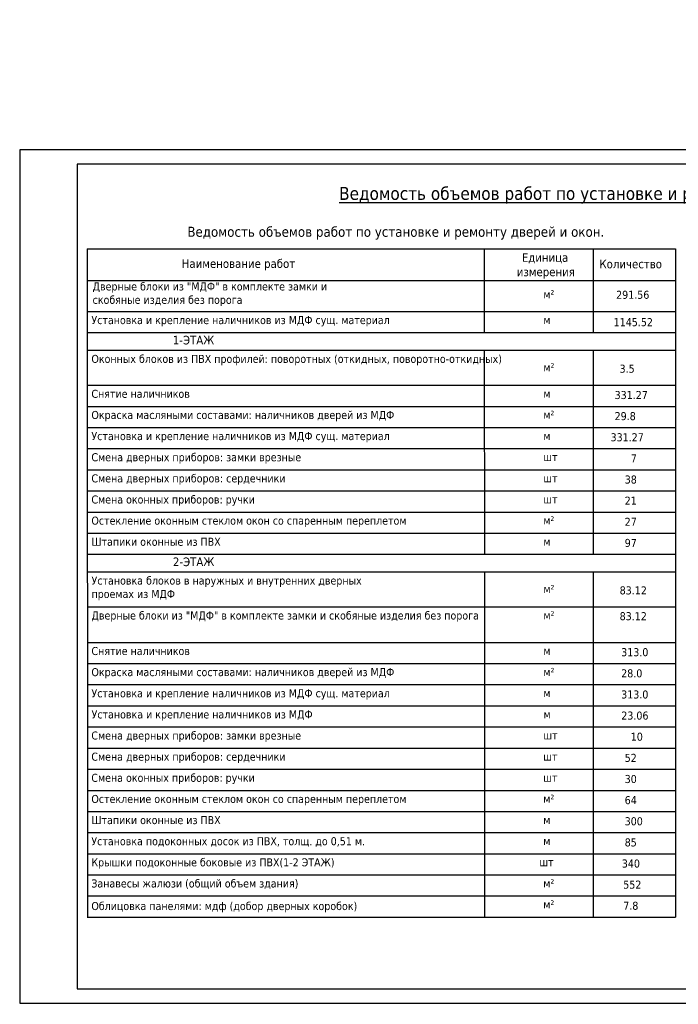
# Model space of a CAD drawing. Header units: millimetres. Extents: x 1112040 to 6903494, y -332921 to -150905.
# Tile 143 of 153: x 2109042 to 2131956, y -241982 to -207706. Entities that reach past the tile are written whole.
import ezdxf

# ---------------------------------------------------------------- set-up
doc = ezdxf.new("R2010")
doc.units = ezdxf.units.MM
doc.styles.get("Standard").update_dxf_attribs({"font": 'isocpeui.ttf'})
doc.styles.add('style1', font='isocpeui.ttf', dxfattribs={"height": 80})
doc.styles.add('Tahoma', font='tahoma.ttf')
doc.styles.add('ГОСТ 300', font='isocpeui.ttf', dxfattribs={"height": 250})

# ---------------------------------------------------------------- blocks, each defined once
blk = doc.blocks.new('yhtnt')
at = {"ltscale": 100, "insert": (1805413, 98288), "char_height": 250, "width": 11326.72, "attachment_point": 1, "line_spacing_factor": 0.862598, "style": 'ГОСТ 300'}
blk.add_mtext("\\pi1966.0095;Toshkent viloyati, Qibray tumani, Ma'rifat MFY, \\P\\pi1357.77087;Qoramurt ko'chasida 50 o'rinli “Xospis” binosini qurish \\P\\pi2970.74435;(qo'shimcha ishlar va o'zgarishlar) ", dxfattribs=at)
at = {"ltscale": 100, "insert": (1811694, 95395), "char_height": 250, "width": 6095.63, "attachment_point": 1, "style": 'ГОСТ 300'}
blk.add_mtext('\\pi2772.81725;{\\fISOCPEUR|b0|i0|c204|p34;ООО \\P\\pi1972.81725;"MAX ACTIVE" \\P\\pi2185.31725;г. Ташкент}', dxfattribs=at)

msp = doc.modelspace()

# ---------------------------------------------------------------- linework, layer by layer
for p, q in [((2111391.4, -215686.2), (2131859.3, -215686.2)), ((2125204, -215686.2), (2125204, -216781.5)), ((2128990.9, -215686.2), (2128993.4, -218598.2)), ((2131859.3, -215686.2), (2131862.7, -238945.8)), ((2111391.4, -216781.2), (2131859.3, -216781.2)), ((2111391.4, -216781.5), (2131859.3, -216781.5)), ((2125204, -216781.5), (2125205.8, -218598.2)), ((2111395.1, -217862.5), (2131862.9, -217862.5)), ((2111396.1, -218598.2), (2131863.9, -218598.2)), ((2111396.1, -219214), (2131863.9, -219214)), ((2125206.4, -219214), (2125212.8, -226315.6)), ((2128993.8, -219214), (2128997.9, -226315.6)), ((2111395.1, -220429.7), (2131862.9, -220429.7)), ((2111395.1, -221165.5), (2131862.9, -221165.5)), ((2111395.6, -221901.2), (2131863.9, -221901.2)), ((2111395.6, -222636.9), (2131864, -222636.9)), ((2111395.6, -223372.7), (2131864.5, -223372.7)), ((2111395.6, -224108.4), (2131864.5, -224108.4)), ((2111395.6, -224844.2), (2131864.5, -224844.2)), ((2111395.6, -225579.9), (2131864.5, -225579.9)), ((2111395.6, -226315.6), (2131864.1, -226315.6)), ((2111399.5, -226931.4), (2131867.3, -226931.4)), ((2125209.9, -226931.4), (2125211.9, -238945.8)), ((2125213.5, -226931.4), (2125215.5, -238945.8)), ((2128997.2, -226931.4), (2128996.1, -238945.8)), ((2128998.3, -226931.4), (2128997.2, -238945.8)), ((2111398.5, -228147.1), (2131866.3, -228147.1)), ((2111396.6, -229382.9), (2131864.9, -229382.9)), ((2111397.3, -230118.6), (2131865.7, -230118.6)), ((2111397.3, -230854.3), (2131865.6, -230854.3)), ((2111397.3, -231590.1), (2131865.7, -231590.1)), ((2111401, -232325.8), (2131869.4, -232325.8)), ((2111394.1, -233061.6), (2131863.1, -233061.6)), ((2111394.1, -233797.3), (2131863.1, -233797.3)), ((2111394.1, -234533), (2131863.1, -234533)), ((2111394.1, -235268.8), (2131863.1, -235268.8)), ((2111394.1, -236004.5), (2131862.7, -236004.5)), ((2111394.1, -236740.3), (2131862.8, -236740.3)), ((2111394.1, -237475.4), (2131862.8, -237475.4)), ((2111394.1, -238210.6), (2131862.6, -238210.6)), ((2111394.1, -238945.8), (2131862.7, -238945.8))]:
    msp.add_line(p, q)
at = {"ltscale": 10000}
msp.add_line((2111391.4, -215686.2), (2111400.5, -238945.8), dxfattribs=at)
at = {"linetype": 'Continuous', "lineweight": 25, "ltscale": 100}
for points in [[(2109042.1, -241937.9), (2151042.1, -241937.9), (2151042.1, -212237.9), (2109042.1, -212237.9), (2109042.1, -241937.9)], [(2111042.1, -241437.9), (2150542.1, -241437.9), (2150542.1, -212737.9), (2111042.1, -212737.9), (2111042.1, -241437.9)]]:
    msp.add_lwpolyline(points, dxfattribs=at)

# ---------------------------------------------------------------- block references
for p in [(-61777.3, -335255.6), (1782.6, -335255.6), (62589.2, -335255.6), (105926.2, -335255.6), (187900.1, -335255.6), (248916.4, -335255.6), (290916.4, -335255.6), (-341377.3, -335455.6), (-222477.3, -335455.6), (-103577.3, -335455.6)]:
    msp.add_blockref('yhtnt', p)

# ---------------------------------------------------------------- texts
at = {"style": 'Tahoma'}
for s, height, p in [('Количество  ', 300, (2129211.4, -216360.9)), ('291.56', 280, (2129792.5, -217422.6)), ('1145.52 ', 280, (2129706.5, -218374.7)), ('1-ЭТАЖ', 300, (2114369.1, -219009.9)), ('3.5', 280, (2129912.6, -219995.2)), ('331.27', 280, (2129740.2, -220910.7)), ('29.8', 280, (2129740.2, -221646.4)), ('331.27', 280, (2129599.4, -222382.2)), ('7', 280, (2130303.6, -223117.9)), ('38', 280, (2130092.3, -223853.7)), ('21', 280, (2130092.3, -224589.4)), ('27', 280, (2130092.3, -225325.2)), ('97', 280, (2130092.3, -226060.9)), ('2-ЭТАЖ', 300, (2114372.5, -226727.3)), ('83.12', 280, (2129916, -227712.6)), ('83.12', 280, (2129915.6, -228610.9)), ('313.0', 280, (2129968.6, -229863.9)), ('28.0', 280, (2129968.2, -230599.6)), ('313.0', 280, (2129968.6, -231335.3)), ('23.06', 280, (2129972.4, -232071.1)), ('10', 280, (2130302.1, -232806.8)), ('52', 280, (2130090.9, -233542.6)), ('30', 280, (2130090.9, -234278.3)), ('64', 280, (2130090.9, -235014)), ('300', 280, (2130090.9, -235749.8)), ('85', 280, (2130090.8, -236485.5)), ('340', 280, (2129991, -237220.7)), ('552', 280, (2130040.9, -237955.8)), ('7.8', 280, (2130040.9, -238691))]:
    msp.add_text(s, height=height, dxfattribs=at).set_placement(p)
for s, insert, char_height, width, attachment_point, style in [('\\pi468.14353;Плинтус из\\P\\pi900.75602; ПВХ \\P\\pi1179.33896; ', (2029173.7, -208255.8), 220, 2453.238, 4, 'Tahoma'), ('\\pi468.14353;Плинтус из\\P\\pi900.75602; ПВХ \\P\\pi1179.33896; ', (2056614.4, -209601.7), 220, 2453.238, 4, 'Tahoma'), ('\\pi693.61028;Монтаж \\P\\pi587.23016;стальных \\P\\pi322.46186;плинтусов из \\P\\pi719.83594;гнутого \\P\\pi631.62909;профиля', (2029085.6, -213070.1), 220, 2453.238, 4, 'Tahoma'), ('{\\LВедомость объемов работ по установке и ремонту дверей и окон. }', (2120156.1, -213528.5), 450, 25149.664, 1, 'Tahoma'), ('\\pi468.14353;Плинтус из\\P\\pi617.00182;пластика \\P\\pi1179.33896; ', (2029173.7, -218173.3), 220, 2453.238, 4, 'Tahoma'), ('\\pi693.61028;Монтаж \\P\\pi587.23016;стальных \\P\\pi322.46186;плинтусов из \\P\\pi719.83594;гнутого \\P\\pi631.62909;профиля', (2056526.3, -219014.6), 220, 2453.238, 4, 'Tahoma'), ('\\pi320.06418;Плинтус из \\P\\pi33.85944;керамическая \\P\\pi519.51424;плитка', (2029347.1, -222732.8), 220, 1959.808, 4, 'Tahoma'), ('\\pi257.142;{\\T0.95;Шнур сварочный для горячей спайки швов релина    }', (2075960.9, -225058.2), 267.857, 13104.645, 4, 'Tahoma'), ('\\pi-560,l560,t560;{\\T0.95;1.^IКерамогранитная плитка} {\\fTahoma|b0|i0|c162|p34;(}нескользящие{\\fTahoma|b0|i0|c162|p34;) - }600x600x{\\fTahoma|b0|i0|c162|p34;15}мм{\\fTahoma|b0|i0|c162|p34;.} \\P2.^IСтяжка из цементно{\\fTahoma|b0|i0|c162|p34;-}песчаной смеси {\\fTahoma|b0|i0|c162|p34;(}ЦПС{\\fTahoma|b0|i0|c162|p34;)} М{\\fTahoma|b0|i0|c162|p34;200 c }армированием из композитной арматуры {\\fTahoma|b0|i0|c162|p34;Ø4 }АБК ячейкой {\\fTahoma|b0|i0|c162|p34;150}х{\\fTahoma|b0|i0|c162|p34;150}мм{\\fTahoma|b0|i0|c162|p34;-}2{\\fTahoma|b0|i0|c162|p34;0 }мм{\\fTahoma|b0|i0|c162|p34;.} \\P3.^IЖидкость гидроизоляция \\P4.^IСтяжка из цементно -песчаной смеси (ЦПС) М150-50 мм. \\P5.^IЖ / б плита перекрытия, толщ. 220мм', (2075595.6, -225691.7), 250, 14259.968, 1, 'Tahoma'), ('\\pi-560,l560,t560;{\\T0.95;1.^IКерамогранитная плитка} {\\fTahoma|b0|i0|c162|p34;(}нескользящие{\\fTahoma|b0|i0|c162|p34;) - }600x600x{\\fTahoma|b0|i0|c162|p34;15}мм{\\fTahoma|b0|i0|c162|p34;.} \\P2.^IСтяжка из цементно{\\fTahoma|b0|i0|c162|p34;-}песчаной смеси {\\fTahoma|b0|i0|c162|p34;(}ЦПС{\\fTahoma|b0|i0|c162|p34;)} М{\\fTahoma|b0|i0|c162|p34;200 c }армированием из композитной арматуры {\\fTahoma|b0|i0|c162|p34;Ø4 }АБК ячейкой {\\fTahoma|b0|i0|c162|p34;150}х{\\fTahoma|b0|i0|c162|p34;150}мм{\\fTahoma|b0|i0|c162|p34;-}2{\\fTahoma|b0|i0|c162|p34;0 }мм{\\fTahoma|b0|i0|c162|p34;.} \\P3.^IОбмазочный гидроизоляция\\P4.^IСтяжка из цементно -песчаной смеси (ЦПС) М150-50 мм. \\P5.^IПолиэтиленовая плёнка {\\fTahoma|b0|i0|c162|p34;- 200 }мкм{\\fTahoma|b0|i0|c162|p34;.}\\P6.^IГрунт основание с втрамбованным щебнем крупностью {\\fTahoma|b0|i0|c162|p34;40-60 }мм с   плотностью скелета {\\fTahoma|b0|i0|c162|p34;Pd t > 1,65 }т{\\fTahoma|b0|i0|c162|p34;/}м³ толщ. 130мм{\\fTahoma|b0|i0|c162|p34;.}', (2075440.5, -232751.6), 250, 14259.968, 1, 'Tahoma'), ('\\pi1399.84727;Ведомость отделки \\P\\pi1943.48492; помещений ', (2054774.7, -240073.3), 250, 5794.167, 1, 'style1')]:
    msp.add_mtext(s, dxfattribs=dict(insert=insert, char_height=char_height, width=width, attachment_point=attachment_point, style=style))
at = {"ltscale": 100, "attachment_point": 1, "style": 'Tahoma'}
for s, insert, char_height, width in [('\\pi4287.39764;Ведомость объемов работ по установке и ремонту дверей и окон.  ', (2110587.3, -214913.7), 350, 23176.776), ('\\pi1246.53828;Единица \\P\\pi958.52619; измерения ', (2125265.7, -215834.6), 300, 4048.483), ('Наименование работ', (2114682.1, -216046.7), 300, 4076.74), ('\\pi-567.3024,l567.3024,t567.3024;1.^IТаркетт - 8мм. \\P2.^IНаливной пол - 4мм.\\P3.^IГрунтовка.\\P4.^IСтяжка из цементно -песч. раствора М150 c армированием из композитной арматуры Ø4 АБК ячейкой 150х150мм- 50мм. \\P\\pi0,l0,tz;    (с выравнением поверхности "верталётом").\\P\\pi-567.3024,l567.3024,t567.3024;5.^IЖ / б плита перекрытия , толщ. - 220 мм.', (2075627, -216346), 250, 13445.23), ('Дверные блоки из "МДФ" в комплекте замки и \\Pскобяные изделия без порога', (2111577.8, -216850.7), 280, 19924.109), ('м²', (2127260.2, -217122.6), 280, 1496.303), ('Установка и крепление наличников из МДФ сущ. материал', (2111536.2, -218022.2), 280, 12973.612), ('м', (2127260.2, -218016.6), 280, 1496.303), ('Оконных блоков из ПВХ профилей: поворотных (откидных, поворотно-откидных) ', (2111536.7, -219372.8), 280, 13669.611), ('м²', (2127260.7, -219668.4), 280, 1496.303), ('Снятие наличников', (2111536.2, -220589.4), 280, 12973.612), ('м', (2127260.2, -220583.9), 280, 1496.303), ('\\pi-567.3024,l567.3024,t567.3024;1.^IПокрытие-ПВХ линолеум "Релин" -2мм. \\P\\pi0,l0,tz;     с плинтусом сгибом на клею h=70 мм. \\P\\pi-567.3024,l567.3024,t567.3024;2.^IНаливной пол - 4мм.\\P3.^IГрунтовка.\\P4.^IСтяжка из цементно -песч. раствора М150 c армированием из композитной арматуры Ø4 АБК ячейкой 150х150мм- 50мм. \\P\\pi0,l0,tz;    (с выравнением поверхности "верталётом").\\P\\pi-567.3024,l567.3024,t567.3024;5.^IЖ / б плита перекрытия , толщ. - 220 мм.', (2075627, -220966), 250, 13445.23), ('Окраска масляными составами: наличников дверей из МДФ', (2111536.2, -221325.2), 280, 12973.612), ('м²', (2127260.2, -221319.6), 280, 1496.303), ('Установка и крепление наличников из МДФ сущ. материал', (2111536.2, -222060.9), 280, 12973.612), ('м', (2127260.2, -222055.3), 280, 1496.303), ('Смена дверных приборов: замки врезные', (2111536.2, -222796.7), 280, 12973.612), ('шт', (2127260.2, -222791.1), 280, 1496.303), ('Смена дверных приборов: сердечники', (2111536.2, -223532.4), 280, 12973.612), ('шт', (2127260.2, -223526.8), 280, 1496.303), ('Смена оконных приборов: ручки', (2111536.2, -224268.1), 280, 12973.612), ('шт', (2127260.2, -224262.6), 280, 1496.303), ('Остекление оконным стеклом окон со спаренным переплетом', (2111536.2, -225003.9), 280, 12973.612), ('м²', (2127260.2, -224998.3), 280, 1496.303), ('Штапики оконные из ПВХ', (2111536.2, -225739.6), 280, 12973.612), ('м', (2127260.2, -225734), 280, 1496.303), ('Установка блоков в наружных и внутренних дверных \\Pпроемах из МДФ ', (2111540.1, -227090.2), 280, 13669.611), ('\\pi4656.10873;Ведомость объемов работ, выполненных взамен \\P\\pi6242.40826;демонтированных элементов отделки.', (2009138.5, -227518.2), 500, 24639.954), ('м²', (2127264.1, -227385.8), 280, 1496.303), ('Дверные блоки из "МДФ" в комплекте замки и скобяные изделия без порога', (2111539.6, -228306.8), 280, 12973.612), ('м²', (2127263.6, -228301.3), 280, 1496.303), ('м', (2127261.9, -229537), 280, 1496.303), ('Окраска масляными составами: наличников дверей из МДФ', (2111537.5, -230278.3), 280, 12973.612), ('м²', (2127261.5, -230272.7), 280, 1496.303), ('Установка и крепление наличников из МДФ сущ. материал', (2111537.9, -231014.1), 280, 12973.612), ('\\pi3254.13215;Спецификация элементов для устройства козырьков.\\P\\pi8227.35445;(КОЗЫРОК 5 ШТ)', (1823217.4, -231161.1), 432, 21119.961), ('м', (2127261.9, -231008.5), 280, 1496.303), ('Установка и крепление наличников из МДФ ', (2111541.6, -231749.8), 280, 12973.612), ('м', (2127265.6, -231744.2), 280, 1496.303), ('Смена дверных приборов: замки врезные', (2111534.7, -232485.5), 280, 12973.612), ('шт', (2127261.9, -232480), 280, 1496.303), ('Смена дверных приборов: сердечники', (2111534.7, -233221.3), 280, 12973.612), ('шт', (2127258.7, -233215.7), 280, 1496.303), ('Смена оконных приборов: ручки', (2111534.7, -233957), 280, 12973.612), ('шт', (2127258.7, -233951.4), 280, 1496.303), ('Остекление оконным стеклом окон со спаренным переплетом', (2111534.7, -234692.8), 280, 12973.612), ('м²', (2127258.7, -234687.2), 280, 1496.303), ('Штапики оконные из ПВХ', (2111534.7, -235428.5), 280, 12973.612), ('м', (2127258.7, -235422.9), 280, 1496.303), ('Установка подоконных досок из ПВХ, толщ. до 0,51 м.', (2111534.6, -236164.2), 280, 14673.628), ('м', (2127258.6, -236158.7), 280, 1496.303), ('Крышки подоконные боковые из ПВХ(1-2 ЭТАЖ)', (2111534.6, -236899.4), 280, 14673.628), (' шт', (2127019.7, -236893.8), 280, 1496.303), ('Занавесы жалюзи (общий объем здания)', (2111534.6, -237634.6), 280, 14673.628), ('м²', (2127258.6, -237629), 280, 1496.303), ('Облицовка панелями: мдф (добор дверных коробок)', (2111534.6, -238420), 280, 14673.628), ('м²', (2127258.6, -238364.2), 280, 1496.303)]:
    msp.add_mtext(s, dxfattribs=dict(at, insert=insert, char_height=char_height, width=width))
at = {"ltscale": 100, "insert": (1278866.5, -225091.9), "char_height": 812.25, "width": 30724.842, "attachment_point": 1, "line_spacing_factor": 0.862598}
msp.add_mtext("\\pi677.61802;Toshkent viloyati, Qibray tumani, Ma'rifat MFY, Qoramurt \\P\\pi3956.15439;ko'chasida 50 o'rinli “Xospis” binosini qurish \\P\\pi6614.11944;(qo'shimcha ishlar va o'zgarishlar) ", dxfattribs=at)
at = {"linetype": 'Continuous', "lineweight": 25, "ltscale": 100, "insert": (2111537.9, -229542.6), "char_height": 280, "width": 12973.612, "attachment_point": 1, "style": 'Tahoma'}
msp.add_mtext('Снятие наличников', dxfattribs=at)
at = {"color": 0, "linetype": 'ByBlock', "lineweight": 13, "char_height": 225, "attachment_point": 1, "line_spacing_factor": 0.8, "style": 'Tahoma'}
for s, insert, width in [('\\pi-810,l810,t810,1215;Масляная окраска металлических поверхностей больших поверхностей [кроме кровель], количество окрасок 2{\\H1.42276x; }', (1952759.7, -234160.8), 11096.096), ('\\pi-810,l810,t810,1215;        Покрытие масляными или спиртовыми лаками по проолифленной поверхности за 2 раза стен', (1932404.4, -235841.4), 11701.822)]:
    msp.add_mtext(s, dxfattribs=dict(at, insert=insert, width=width))
at = {"color": 0, "ltscale": 75, "insert": (1929562.5, -240170.5), "char_height": 225, "width": 16213.145, "attachment_point": 7, "style": 'Tahoma'}
msp.add_mtext('\\pi2590.67272;{\\T0.95;\\C256;Установка и разборка наружных инвентарных лесов высотой до 16 м трубчатых \\P\\pi6038.7335;для прочих отделочных работ\\H1.07572x; }', dxfattribs=at)

doc.saveas('drawing.dxf')
